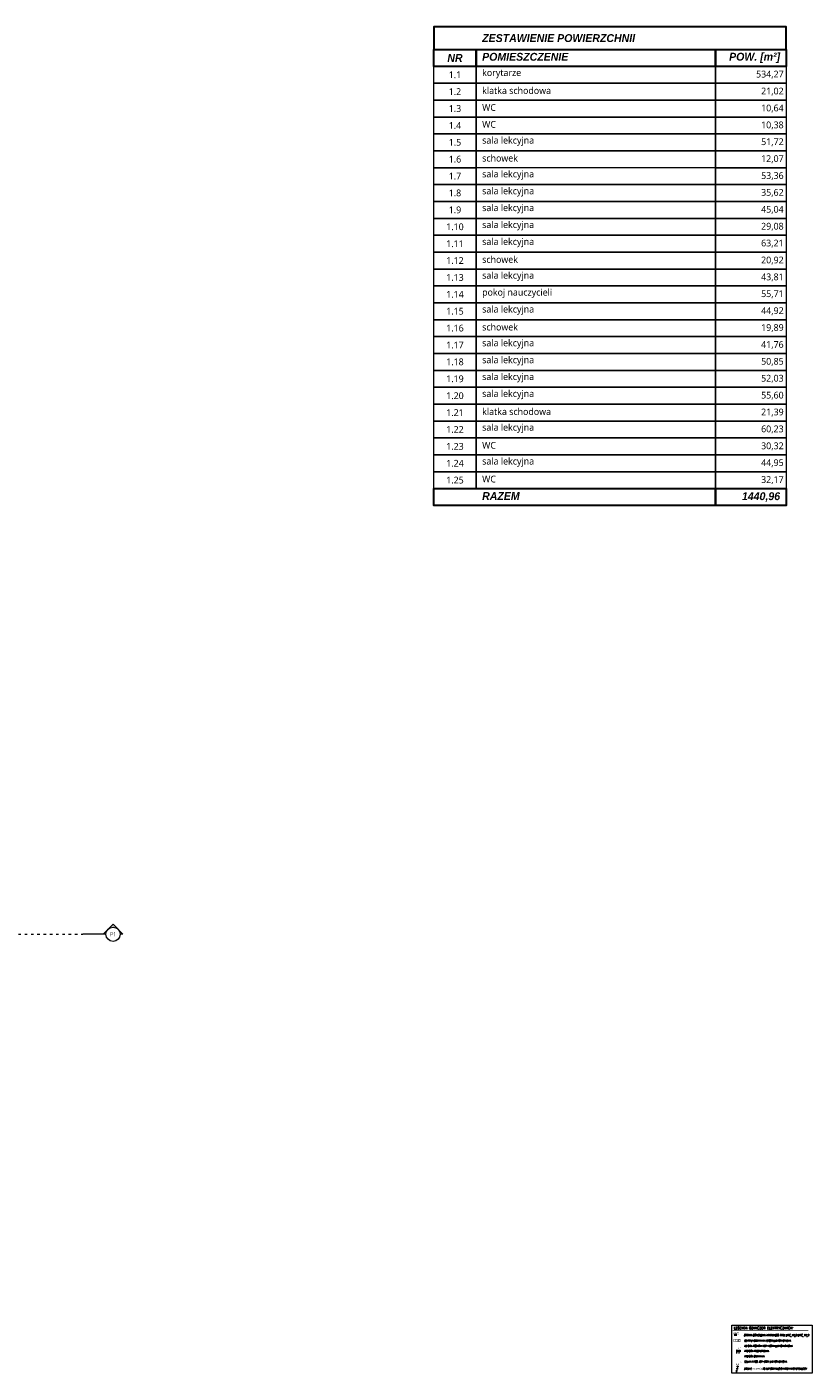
# Model space of a CAD drawing. Header units: millimetres. Extents: x 74561 to 128111, y -68197 to -28273.
# Tile 24 of 26: x 108066 to 115576, y -66047 to -53161. Entities that reach past the tile are written whole.
import ezdxf
from ezdxf.enums import TextEntityAlignment as Align

# ---------------------------------------------------------------- set-up
doc = ezdxf.new("R2010")
doc.units = ezdxf.units.MM
doc.set_wipeout_variables(frame=1)
doc.linetypes.add('ACAD_ISO03W100', pattern=[30, 12, -18])
doc.layers.get('0').update_dxf_attribs({"color": 251, "lineweight": 9})
for name, color, linetype, lineweight in [('_IE_Gniazda', 3, 'Continuous', 15), ('IE_Gniazda.', 3, 'Continuous', 15), ('IE_LEGENDA', 7, 'Continuous', 13), ('IE_Oświetlenie awaryjne', 1, 'Continuous', 13), ('instalacje_arch', 251, 'Continuous', 9), ('opis..KF', 251, 'Continuous', 9), ('SAP_elementy', 1, 'Continuous', 15), ('SchSec_adres_element', 1, 'Continuous', 15), ('SchSec_adres_grupy', 6, 'Continuous', 15), ('SchSec_adres_wejscia', 4, 'Continuous', 15), ('SchSec_centrala', 3, 'Continuous', 15), ('SchSec_okablowanie', 1, 'Continuous', 15), ('SchSec_opisy', 9, 'Continuous', 15)]:
    doc.layers.add(name, color=color, linetype=linetype, lineweight=lineweight)
doc.styles.add('ARCH', font='segoeuil.ttf')
doc.styles.add('omega_simplex', font='simplex.shx')
doc.styles.add('Opisowy', font='arial.ttf')
doc.styles.add('SIMLPEX', font='simplex.shx')
doc.styles.add('SIMPLEX', font='simplex', dxfattribs={"width": 0.85})
doc.styles.get("Standard").update_dxf_attribs({"font": 'arial.ttf'})

# ---------------------------------------------------------------- blocks, each defined once
blk = doc.blocks.new('*U517')
at = {"layer": 'instalacje_arch', "lineweight": 20, "true_color": 0xf4ee51}
h = blk.add_hatch(color=41, dxfattribs=at)
h.dxf.hatch_style = 1
h.paths.add_polyline_path([(0, 33.8), (0, 47.7), (-23.9, 23.9, -0.198912)])
h.paths.add_polyline_path([(-47.7, 0), (-23.9, -23.9, -0.198912), (-33.8, 0, -0.198912), (-23.9, 23.9)])
h.paths.add_polyline_path([(-23.9, -23.9), (0, -47.7), (0, -33.8, -0.198912)])
h = blk.add_hatch(color=41, dxfattribs=at)
h.dxf.hatch_style = 1
h.paths.add_polyline_path([(-23.9, -3080.9), (0, -3104.8), (0, -3090.8, -0.198912)])
h.paths.add_polyline_path([(-23.9, -3080.9, -0.198912), (-33.8, -3057.1, -0.198912), (-23.9, -3033.2), (-47.7, -3057.1)])
h.paths.add_polyline_path([(0, -3023.3), (0, -3009.3), (-23.9, -3033.2, -0.198912)])
at = {"layer": 'instalacje_arch', "color": 41, "linetype": 'ACAD_ISO03W100', "lineweight": 9, "true_color": 0xf4ee51}
blk.add_line((0, -2912.1), (0, -145), dxfattribs=at)
at = {"layer": 'instalacje_arch', "color": 41, "lineweight": 20, "true_color": 0xf4ee51}
for points in [[(0, -33.8), (0, -47.7), (-47.7, 0), (0, 47.7), (0, 33.8)], [(0, -45), (0, -145)], [(0, -3012.1), (0, -2912.1)], [(0, -3023.3), (0, -3009.3), (-47.7, -3057.1), (0, -3104.8), (0, -3090.8)]]:
    blk.add_lwpolyline(points, dxfattribs=at)
for centre in [(0, 0), (0, -3057.1)]:
    blk.add_circle(centre, 33.8, dxfattribs=at)
at = {"layer": 'instalacje_arch', "color": 41, "true_color": 0xf4ee51, "style": 'ARCH'}
for tag, p in [('P1', (0, 0)), ('P2', (0, -3057.1))]:
    blk.add_attdef(tag, text='', height=20, rotation=90, dxfattribs=at).set_placement(p, align=Align.MIDDLE_CENTER)
blk = doc.blocks.new('PRZYCISK P')
at = {"color": 0}
blk.add_wipeout([(-12.5, 0), (-12.5, 25), (12.5, 25), (12.5, 0)], dxfattribs=at)
at = {"color": 0, "const_width": 0.5}
blk.add_lwpolyline([(-12.5, 0), (-12.5, 25), (12.5, 25), (12.5, 0)], close=True, dxfattribs=at)
at = {"color": 0, "style": 'SIMPLEX', "width": 0.6}
blk.add_text('PP', height=20, dxfattribs=at).set_placement((-9, 1.1))
blk = doc.blocks.new('*U1907')
at = {"layer": '_IE_Gniazda', "color": 0}
for p, q in [((-16, -26), (7, -23)), ((-1, -6), (-12, -67)), ((-12, -67), (-12, -45)), ((-12, -67), (-4, -46))]:
    blk.add_line(p, q, dxfattribs=at)
blk.add_circle((0, 0), 5.93, dxfattribs=at)
at = {"layer": '_IE_Gniazda', "color": 0, "style": 'SIMLPEX', "width": 0.7, "flags": 4}
for tag, p in [('OPIS', (33, -52)), ('NR_OBWODU', (33, -28))]:
    blk.add_attdef(tag, p, '', height=20, dxfattribs=at)
blk = doc.blocks.new('przycisk')
blk.add_wipeout([(-12.4, -1.6), (-15.6, 23.2), (9.2, 26.4), (12.4, 1.6)]).dxf.layer = 'SAP_elementy'
at = {"layer": 'SAP_elementy', "const_width": 0.5}
blk.add_lwpolyline([(-12.4, -1.6), (-15.6, 23.2), (9.2, 26.4), (12.4, 1.6)], close=True, dxfattribs=at)
at = {"layer": 'SAP_elementy', "const_width": 0.1}
blk.add_lwpolyline([(-11.7, 20.2), (-11.7, 20.2, 0.414214), (-1.6, 12.4), (-1.6, 12.4), (-0.5, 3.5), (-1.6, 12.4), (-1.6, 12.4, 0.414214), (6.1, 22.5), (6.1, 22.5)], format="xyb", dxfattribs=at)
blk = doc.blocks.new('*U1899')
at = {"const_width": 1}
blk.add_lwpolyline([(-25, -25), (-25, 25), (25, 25), (25, -25)], close=True, dxfattribs=at)
at = {"const_width": 0.2}
blk.add_lwpolyline([(-8, 18), (-16, 4, 0.572988), (-13, 0), (-3, 0, -0.572988), (0, -4), (-8, -18)], format="xyb", dxfattribs=at)
blk.add_lwpolyline([(8, -8), (8, 18), (8, 11), (4, 11), (12, 11)], dxfattribs=at)
blk.add_lwpolyline([(3, -13), (3, -13, -0.414214), (8, -8), (8, -8, -0.414214), (13, -13), (13, -13, -0.414214), (8, -18), (8, -18, -0.414214)], format="xyb", close=True, dxfattribs=at)
at = {"layer": 'SchSec_adres_element', "insert": (-1, -38), "char_height": 16, "width": 17.8, "attachment_point": 5}
blk.add_mtext('\\pxqc;:', dxfattribs=at)
at = {"layer": 'SchSec_adres_element', "transparency": 33554687, "flags": 8}
blk.add_attdef('PETLA', text='', height=16, dxfattribs=at).set_placement((-6, -38), align=Align.MIDDLE_RIGHT)
blk.add_attdef('ELEM', text='', height=16, dxfattribs=at).set_placement((4, -38), align=Align.MIDDLE_LEFT)
at = {"layer": 'SchSec_adres_grupy', "flags": 8}
blk.add_attdef('ADRES', text='', height=16, dxfattribs=at).set_placement((0, 29), align=Align.CENTER)
blk.add_wipeout([(-25, -25), (-25, 25), (25, 25), (25, -25)])
at = {"insert": (30, -25), "char_height": 15, "width": 19.24, "attachment_point": 7}
blk.add_mtext('\\pxql;C', dxfattribs=at)
at = {"layer": 'SchSec_centrala', "flags": 8}
blk.add_attdef('CSP', text='', height=16, dxfattribs=at).set_placement((-1, -91), align=Align.CENTER)
at = {"layer": 'SchSec_opisy', "flags": 8}
for tag, p in [('OP_1', (-29, 17)), ('OP_2', (-29, 0)), ('OP_3', (-29, -17))]:
    blk.add_attdef(tag, text='', height=16, dxfattribs=at).set_placement(p, align=Align.MIDDLE_RIGHT)
blk = doc.blocks.new('*U1900')
at = {"layer": 'SchSec_adres_element', "insert": (2, -39), "char_height": 16, "width": 17.8, "attachment_point": 5}
blk.add_mtext('\\pxqc;:', dxfattribs=at)
at = {"layer": 'SchSec_adres_element', "transparency": 33554687, "flags": 8}
blk.add_attdef('PETLA', text='', height=16, dxfattribs=at).set_placement((-3, -39), align=Align.MIDDLE_RIGHT)
blk.add_wipeout([(-25, -25), (-25, 25), (25, 25), (25, -25)])
at = {"const_width": 1}
blk.add_lwpolyline([(-25, -25), (-25, 25), (25, 25), (25, -25)], close=True, dxfattribs=at)
at = {"const_width": 0.2}
blk.add_lwpolyline([(-18, 18), (-18, 18, 0.414214), (0, 0), (0, 0), (0, -18), (0, 0), (0, 0, 0.414214), (18, 18), (18, 18)], format="xyb", dxfattribs=at)
at = {"insert": (30, -25), "char_height": 15, "width": 19.24, "attachment_point": 7}
blk.add_mtext('\\pxql;1', dxfattribs=at)
at = {"layer": 'SchSec_adres_element', "transparency": 33554687, "flags": 8}
blk.add_attdef('ELEM', text='', height=16, dxfattribs=at).set_placement((7, -39), align=Align.MIDDLE_LEFT)
at = {"layer": 'SchSec_adres_grupy', "flags": 8}
blk.add_attdef('ADRES', text='', height=16, dxfattribs=at).set_placement((0, 29), align=Align.CENTER)
at = {"layer": 'SchSec_adres_wejscia', "flags": 8}
blk.add_attdef('WEJ_1', text='', height=16, dxfattribs=at).set_placement((0, 29), align=Align.CENTER)
at = {"layer": 'SchSec_centrala', "flags": 8}
blk.add_attdef('CSP', text='', height=16, dxfattribs=at).set_placement((-1, -91), align=Align.CENTER)
at = {"layer": 'SchSec_opisy', "flags": 8}
for tag, p in [('OP_1', (-29, 17)), ('OP_2', (-29, 0)), ('OP_3', (-29, -17))]:
    blk.add_attdef(tag, text='', height=16, dxfattribs=at).set_placement(p, align=Align.MIDDLE_RIGHT)
blk = doc.blocks.new('Oprawa AW2')
at = {"layer": 'IE_Oświetlenie awaryjne'}
h = blk.add_hatch(color=0, dxfattribs=at)
h.dxf.hatch_style = 1
h.paths.add_polyline_path([(1, 7, 1), (-1, 7, 1)])
h = blk.add_hatch(color=0, dxfattribs=at)
h.dxf.hatch_style = 1
h.paths.add_polyline_path([(1, 8), (1, 8), (1, 8), (1, 8)])
h = blk.add_hatch(color=0, dxfattribs=at)
h.dxf.hatch_style = 1
h.paths.add_polyline_path([(1, 8), (1, 8), (1, 8), (1, 8)])
at = {"layer": 'IE_Oświetlenie awaryjne', "color": 0}
for points in [[(-6, 13), (6, 13, -0.414214), (7, 13), (7, 0, -0.414214), (6, 0), (-6, 0, -0.414214), (-7, 0), (-7, 13, -0.414214)], [(-6, 13), (6, 13, -0.414214), (6, 13), (6, 0, -0.414214), (6, 0), (-6, 0, -0.414214), (-6, 0), (-6, 13, -0.414214)]]:
    blk.add_lwpolyline(points, format="xyb", close=True, dxfattribs=at)
for points in [[(-6, 13), (-2, 8)], [(-2, 5), (-6, 0)], [(1, 8), (1, 8)], [(2, 8), (6, 13)], [(2, 5), (6, 0)]]:
    blk.add_lwpolyline(points, dxfattribs=at)
for points in [[(-2, 5), (-2, 8), (2, 8), (2, 5)], [(-2, 5), (-2, 8), (2, 8), (2, 5)], [(1, 8), (1, 8), (1, 8), (1, 8)]]:
    blk.add_lwpolyline(points, close=True, dxfattribs=at)
blk.add_circle((0, 7), 1, dxfattribs=at)
at = {"layer": 'IE_Oświetlenie awaryjne', "color": 0, "insert": (-22, 34), "char_height": 20, "width": 20.19, "attachment_point": 1, "style": 'Opisowy'}
blk.add_mtext('{\\W0.7;AW2}', dxfattribs=at)

msp = doc.modelspace()

# ---------------------------------------------------------------- linework, layer by layer
at = {"layer": 'IE_LEGENDA', "color": 7}
msp.add_lwpolyline([(114809, -65590), (115576, -65590), (115576, -66047), (114809, -66047)], close=True, dxfattribs=at)
at = {"layer": 'IE_LEGENDA', "const_width": 5}
msp.add_lwpolyline([(114816, -65641), (115540, -65641)], dxfattribs=at)
at = {"layer": 'opis..KF', "lineweight": 30}
for points in [[(111959, -53377), (115327, -53377), (115327, -53161), (111959, -53161)], [(111959, -53377), (112363, -53377), (112363, -53539), (111959, -53539)], [(112363, -53377), (114653, -53377), (114653, -53539), (112363, -53539)], [(114653, -53377), (115327, -53377), (115327, -53539), (114653, -53539)], [(111959, -57581), (114653, -57581), (114653, -57743), (111959, -57743)], [(114653, -57581), (115327, -57581), (115327, -57743), (114653, -57743)]]:
    msp.add_lwpolyline(points, close=True, dxfattribs=at)
at = {"layer": 'opis..KF'}
for points in [[(111959, -53539), (112363, -53539), (112363, -53700), (111959, -53700)], [(112363, -53539), (114653, -53539), (114653, -53700), (112363, -53700)], [(114653, -53539), (115327, -53539), (115327, -53700), (114653, -53700)], [(111959, -53700), (112363, -53700), (112363, -53862), (111959, -53862)], [(112363, -53700), (114653, -53700), (114653, -53862), (112363, -53862)], [(114653, -53700), (115327, -53700), (115327, -53862), (114653, -53862)], [(111959, -53862), (112363, -53862), (112363, -54024), (111959, -54024)], [(112363, -53862), (114653, -53862), (114653, -54024), (112363, -54024)], [(114653, -53862), (115327, -53862), (115327, -54024), (114653, -54024)], [(111959, -54024), (112363, -54024), (112363, -54186), (111959, -54186)], [(112363, -54024), (114653, -54024), (114653, -54186), (112363, -54186)], [(114653, -54024), (115327, -54024), (115327, -54186), (114653, -54186)], [(111959, -54186), (112363, -54186), (112363, -54347), (111959, -54347)], [(112363, -54186), (114653, -54186), (114653, -54347), (112363, -54347)], [(114653, -54186), (115327, -54186), (115327, -54347), (114653, -54347)], [(111959, -54347), (112363, -54347), (112363, -54509), (111959, -54509)], [(112363, -54347), (114653, -54347), (114653, -54509), (112363, -54509)], [(114653, -54347), (115327, -54347), (115327, -54509), (114653, -54509)], [(111959, -54509), (112363, -54509), (112363, -54671), (111959, -54671)], [(112363, -54509), (114653, -54507), (114653, -54668), (112363, -54671)], [(114653, -54509), (115327, -54509), (115327, -54671), (114653, -54671)], [(111959, -54671), (112363, -54671), (112363, -54832), (111959, -54832)], [(112363, -54671), (114653, -54671), (114653, -54832), (112363, -54832)], [(114653, -54671), (115327, -54671), (115327, -54832), (114653, -54832)], [(111959, -54832), (112363, -54832), (112363, -54994), (111959, -54994)], [(112363, -54832), (114653, -54832), (114653, -54994), (112363, -54994)], [(114653, -54832), (115327, -54832), (115327, -54994), (114653, -54994)], [(111959, -54994), (112363, -54994), (112363, -55156), (111959, -55156)], [(112363, -54994), (114653, -54994), (114653, -55156), (112363, -55156)], [(114653, -54994), (115327, -54994), (115327, -55156), (114653, -55156)], [(111959, -55156), (112363, -55156), (112363, -55317), (111959, -55317)], [(112363, -55156), (114653, -55156), (114653, -55317), (112363, -55317)], [(114653, -55156), (115327, -55156), (115327, -55317), (114653, -55317)], [(111959, -55317), (112363, -55317), (112363, -55479), (111959, -55479)], [(112363, -55317), (114653, -55317), (114653, -55479), (112363, -55479)], [(114653, -55317), (115327, -55317), (115327, -55479), (114653, -55479)], [(111959, -55479), (112363, -55479), (112363, -55641), (111959, -55641)], [(112363, -55479), (114653, -55479), (114653, -55641), (112363, -55641)], [(114653, -55479), (115327, -55479), (115327, -55641), (114653, -55641)], [(111959, -55641), (112363, -55641), (112363, -55802), (111959, -55802)], [(112363, -55641), (114653, -55641), (114653, -55802), (112363, -55802)], [(114653, -55641), (115327, -55641), (115327, -55802), (114653, -55802)], [(111959, -55802), (112363, -55802), (112363, -55964), (111959, -55964)], [(112363, -55802), (114653, -55802), (114653, -55964), (112363, -55964)], [(114653, -55802), (115327, -55802), (115327, -55964), (114653, -55964)], [(111959, -55964), (112363, -55964), (112363, -56126), (111959, -56126)], [(112363, -55964), (114653, -55964), (114653, -56126), (112363, -56126)], [(114653, -55964), (115327, -55964), (115327, -56126), (114653, -56126)], [(111959, -56126), (112363, -56126), (112363, -56288), (111959, -56288)], [(112363, -56126), (114653, -56124), (114653, -56285), (112363, -56288)], [(114653, -56126), (115327, -56126), (115327, -56288), (114653, -56288)], [(111959, -56288), (112363, -56288), (112363, -56449), (111959, -56449)], [(112363, -56288), (114653, -56288), (114653, -56449), (112363, -56449)], [(114653, -56288), (115327, -56288), (115327, -56449), (114653, -56449)], [(111959, -56449), (112363, -56449), (112363, -56611), (111959, -56611)], [(112363, -56449), (114653, -56449), (114653, -56611), (112363, -56611)], [(114653, -56449), (115327, -56449), (115327, -56611), (114653, -56611)], [(111959, -56611), (112363, -56611), (112363, -56773), (111959, -56773)], [(112363, -56611), (114653, -56611), (114653, -56773), (112363, -56773)], [(114653, -56611), (115327, -56611), (115327, -56773), (114653, -56773)], [(111959, -56773), (112363, -56773), (112363, -56934), (111959, -56934)], [(112363, -56773), (114653, -56773), (114653, -56934), (112363, -56934)], [(114653, -56773), (115327, -56773), (115327, -56934), (114653, -56934)], [(111959, -56934), (112363, -56934), (112363, -57096), (111959, -57096)], [(112363, -56934), (114653, -56934), (114653, -57096), (112363, -57096)], [(114653, -56934), (115327, -56934), (115327, -57096), (114653, -57096)], [(111959, -57096), (112363, -57096), (112363, -57258), (111959, -57258)], [(112363, -57096), (114653, -57096), (114653, -57258), (112363, -57258)], [(114653, -57096), (115327, -57096), (115327, -57258), (114653, -57258)], [(111959, -57258), (112363, -57258), (112363, -57419), (111959, -57419)], [(112363, -57258), (114653, -57258), (114653, -57419), (112363, -57419)], [(114653, -57258), (115327, -57258), (115327, -57419), (114653, -57419)], [(111959, -57419), (112363, -57419), (112363, -57581), (111959, -57581)], [(112363, -57419), (114653, -57419), (114653, -57581), (112363, -57581)], [(114653, -57419), (115327, -57419), (115327, -57581), (114653, -57581)]]:
    msp.add_lwpolyline(points, close=True, dxfattribs=at)

# ---------------------------------------------------------------- block references
at = {"layer": 'IE_Gniazda.', "color": 1, "xscale": 0.8300000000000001, "yscale": 0.8300000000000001, "zscale": 0.8300000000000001}
msp.add_blockref('*U1907', (114864, -65983), dxfattribs=at)
at = {"layer": 'IE_Oświetlenie awaryjne'}
msp.add_blockref('Oprawa AW2', (114844, -65689), dxfattribs=at)
at = {"layer": 'instalacje_arch', "color": 30, "true_color": 0xf26722, "xscale": 2, "yscale": 2, "zscale": 2, "rotation": 270}
msp.add_blockref('*U517', (108889, -61847), dxfattribs=at).add_auto_attribs({'P2': 'P1', 'P1': 'P1'})

# ---------------------------------------------------------------- texts
at = {"layer": 'IE_LEGENDA', "color": 7, "style": 'omega_simplex', "width": 0.8}
msp.add_text('LEGENDA OZNACZEŃ ELEKTRYCZNYCH:', height=25, dxfattribs=at).set_placement((114827, -65628))
at = {"layer": 'IE_LEGENDA', "style": 'SIMLPEX', "oblique": 10}
for s, width, p in [('CENTRALA ODDYMIANIA MERCOR LUB RÓWNOWAZNIK', 0.63, (114928, -65745)), ('ZASILANIE SIŁOWNIKÓW DO KLAP ODDYMIAJĄCYCH I DRZWI NAPOWIETRZAJĄCYCH', 0.55, (114926, -66014))]:
    msp.add_text(s, height=16.6, dxfattribs=dict(at, width=width)).set_placement(p)
at = {"layer": 'opis..KF', "style": 'ARCH'}
for s, insert, char_height, width, attachment_point in [('\\A1;{\\fCentury Gothic|b1|i1|c238|p34;ZESTAWIENIE POWIERZCHNII}', (112420, -53269), 75.46, 1963.77, 4), ('\\A1;{\\fCentury Gothic|b1|i1|c238|p34;NR}', (112160, -53458), 75.46, 404.24, 5), ('\\A1;{\\fCentury Gothic|b1|i1|c238|p34;POMIESZCZENIE}', (112420, -53448), 75.46, 1963.77, 4), ('\\A1;{\\fCentury Gothic|b1|i1|c238|p34;POW. [m²]}', (115270, -53458), 75.46, 616.29, 6), ('\\A1;1.1', (112160, -53620), 64.7, 404.24, 5), ('\\A1;korytarze', (112420, -53610), 64.68, 1963.77, 4), ('\\A1;534,27', (115304, -53619), 64.7, 682.24, 6), ('\\A1;1.2', (112160, -53781), 64.7, 404.24, 5), ('\\A1;klatka schodowa', (112420, -53771), 64.68, 1963.77, 4), ('\\A1;21,02', (115304, -53781), 64.7, 682.24, 6), ('\\A1;1.3', (112160, -53943), 64.7, 404.24, 5), ('\\A1;WC', (112420, -53933), 64.7, 1963.77, 4), ('\\A1;10,64', (115304, -53943), 64.7, 682.24, 6), ('\\A1;1.4', (112160, -54105), 64.7, 404.24, 5), ('\\A1;WC ', (112420, -54095), 64.7, 1963.77, 4), ('\\A1;10,38', (115304, -54105), 64.7, 682.24, 6), ('\\A1;1.5', (112160, -54266), 64.7, 404.24, 5), ('\\A1;sala lekcyjna', (112420, -54257), 64.68, 1963.77, 4), ('\\A1;51,72', (115304, -54266), 64.7, 682.24, 6), ('\\A1;1.6', (112160, -54428), 64.7, 404.24, 5), ('\\A1;schowek', (112420, -54418), 64.68, 1963.77, 4), ('\\A1;12,07', (115304, -54428), 64.7, 682.24, 6), ('\\A1;1.7', (112160, -54590), 64.7, 404.24, 5), ('\\A1;sala lekcyjna', (112420, -54580), 64.68, 1963.77, 4), ('\\A1;53,36', (115304, -54590), 64.7, 682.24, 6), ('\\A1;1.8', (112160, -54751), 64.7, 404.24, 5), ('\\A1;sala lekcyjna', (112420, -54742), 64.68, 1963.77, 4), ('\\A1;35,62', (115304, -54751), 64.7, 682.24, 6), ('\\A1;1.9', (112160, -54913), 64.7, 404.24, 5), ('\\A1;sala lekcyjna', (112420, -54903), 64.68, 1963.77, 4), ('\\A1;45,04', (115304, -54913), 64.7, 682.24, 6), ('\\A1;1.10', (112160, -55075), 64.7, 404.24, 5), ('\\A1;sala lekcyjna', (112420, -55065), 64.68, 1963.77, 4), ('\\A1;29,08', (115304, -55075), 64.7, 682.24, 6), ('\\A1;1.11', (112160, -55237), 64.7, 404.24, 5), ('\\A1;sala lekcyjna', (112420, -55227), 64.68, 1963.77, 4), ('\\A1;63,21', (115304, -55236), 64.7, 682.24, 6), ('\\A1;1.12', (112160, -55398), 64.7, 404.24, 5), ('\\A1;schowek', (112420, -55388), 64.68, 1963.77, 4), ('\\A1;20,92', (115304, -55398), 64.7, 682.24, 6), ('\\A1;1.13', (112160, -55560), 64.7, 404.24, 5), ('\\A1;sala lekcyjna', (112420, -55550), 64.68, 1963.77, 4), ('\\A1;43,81', (115304, -55560), 64.7, 682.24, 6), ('\\A1;1.14', (112160, -55722), 64.7, 404.24, 5), ('\\A1;pokoj nauczycieli', (112420, -55712), 64.68, 1963.77, 4), ('\\A1;55,71', (115304, -55721), 64.7, 682.24, 6), ('\\A1;1.15', (112160, -55883), 64.7, 404.24, 5), ('\\A1;sala lekcyjna', (112420, -55874), 64.68, 1963.77, 4), ('\\A1;44,92', (115304, -55883), 64.7, 682.24, 6), ('\\A1;1.16', (112160, -56045), 64.7, 404.24, 5), ('\\A1;schowek', (112420, -56035), 64.68, 1963.77, 4), ('\\A1;19,89', (115304, -56045), 64.7, 682.24, 6), ('\\A1;1.17', (112160, -56207), 64.7, 404.24, 5), ('\\A1;sala lekcyjna', (112420, -56197), 64.68, 1963.77, 4), ('\\A1;41,76', (115304, -56207), 64.7, 682.24, 6), ('\\A1;1.18', (112160, -56368), 64.7, 404.24, 5), ('\\A1;sala lekcyjna', (112420, -56359), 64.68, 1963.77, 4), ('\\A1;50,85', (115304, -56368), 64.7, 682.24, 6), ('\\A1;1.19', (112160, -56530), 64.7, 404.24, 5), ('\\A1;sala lekcyjna', (112420, -56520), 64.68, 1963.77, 4), ('\\A1;52,03', (115304, -56530), 64.7, 682.24, 6), ('\\A1;1.20', (112160, -56692), 64.7, 404.24, 5), ('\\A1;sala lekcyjna', (112420, -56682), 64.68, 1963.77, 4), ('\\A1;55,60', (115304, -56692), 64.7, 682.24, 6), ('\\A1;1.21', (112160, -56854), 64.7, 404.24, 5), ('\\A1;klatka schodowa', (112420, -56844), 64.68, 1963.77, 4), ('\\A1;21,39', (115304, -56853), 64.7, 682.24, 6), ('\\A1;1.22', (112160, -57015), 64.7, 404.24, 5), ('\\A1;sala lekcyjna', (112420, -57005), 64.68, 1963.77, 4), ('\\A1;60,23', (115304, -57015), 64.7, 682.24, 6), ('\\A1;1.23', (112160, -57177), 64.7, 404.24, 5), ('\\A1;WC', (112420, -57167), 64.7, 1963.77, 4), ('\\A1;30,32', (115304, -57177), 64.7, 682.24, 6), ('\\A1;1.24', (112160, -57339), 64.7, 404.24, 5), ('\\A1;sala lekcyjna', (112420, -57329), 64.68, 1963.77, 4), ('\\A1;44,95', (115304, -57338), 64.7, 682.24, 6), ('\\A1;1.25', (112160, -57500), 64.7, 404.24, 5), ('\\A1;WC', (112420, -57490), 64.7, 1963.77, 4), ('\\A1;32,17', (115304, -57500), 64.7, 682.24, 6), ('\\A1;{\\fCentury Gothic|b1|i1|c238|p34;RAZEM}', (112420, -57652), 75.46, 1963.77, 4), ('\\A1;{\\fCentury Gothic|b1|i1|c238|p34;1440,96}', (115270, -57662), 75.46, 616.29, 6)]:
    msp.add_mtext(s, dxfattribs=dict(at, insert=insert, char_height=char_height, width=width, attachment_point=attachment_point))

# ---------------------------------------------------------------- next in the draw order: block references
at = {"layer": 'SAP_elementy', "xscale": 1.66, "yscale": 1.66, "zscale": 1.66}
msp.add_blockref('PRZYCISK P', (114863, -65862), dxfattribs=at)

# ---------------------------------------------------------------- next in the draw order: texts
at = {"layer": 'IE_LEGENDA', "style": 'SIMLPEX', "oblique": 10, "width": 0.63}
for s, p in [('PRZYCISK ODDYMIANIA', (114928, -65895)), ('CZUJKA P.POŻ. DOP-6001 LUB RÓWNOWAŻNIK', (114928, -65945))]:
    msp.add_text(s, height=16.6, dxfattribs=at).set_placement(p)

# ---------------------------------------------------------------- next in the draw order: block references
at = {"layer": 'SAP_elementy', "color": 2, "xscale": 1.66, "yscale": 1.66, "zscale": 1.66, "rotation": 352.5}
msp.add_blockref('przycisk', (114863, -65905), dxfattribs=at)

# ---------------------------------------------------------------- next in the draw order: block references
at = {"layer": 'SAP_elementy'}
ref = msp.add_blockref('*U1899', (114863, -65931), dxfattribs=dict(at, xscale=0.8300000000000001, yscale=0.8300000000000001, zscale=0.8300000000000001))
ref.add_attrib('PETLA', '1', dxfattribs={"layer": 'SchSec_adres_element', "transparency": 33554687, "height": 13.3, "flags": 8}).set_placement((114858, -65963), align=Align.MIDDLE_RIGHT)
ref.add_attrib('ELEM', '1', dxfattribs={"layer": 'SchSec_adres_element', "transparency": 33554687, "height": 13.3, "flags": 8}).set_placement((114866, -65963), align=Align.MIDDLE_LEFT)

# ---------------------------------------------------------------- next in the draw order: texts
at = {"layer": 'IE_LEGENDA', "style": 'SIMLPEX', "oblique": 10, "width": 0.63}
for s, p in [('RZYCISK POŻAROWY ROP-4001M LUB RÓWNOWAŻNIK', (114928, -65795)), ('PRZYCISK PRZEWIETRZANIA', (114928, -65845))]:
    msp.add_text(s, height=16.6, dxfattribs=at).set_placement(p)

# ---------------------------------------------------------------- next in the draw order: block references
at = {"layer": 'SAP_elementy', "color": 3}
ref = msp.add_blockref('*U1900', (114859, -65779), dxfattribs=dict(at, xscale=0.8300000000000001, yscale=0.8300000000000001, zscale=0.8300000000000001))
ref.add_attrib('PETLA', '1', dxfattribs={"layer": 'SchSec_adres_element', "transparency": 33554687, "height": 13.3}).set_placement((114856, -65812), align=Align.MIDDLE_RIGHT)
ref.add_attrib('ELEM', '3', dxfattribs={"layer": 'SchSec_adres_element', "transparency": 33554687, "height": 13.3}).set_placement((114864, -65812), align=Align.MIDDLE_LEFT)

# ---------------------------------------------------------------- next in the draw order: linework, layer by layer
at = {"layer": 'SchSec_okablowanie', "const_width": 3.32}
msp.add_lwpolyline([(114828, -65722), (114889, -65722), (114889, -65748), (114828, -65748)], close=True, dxfattribs=at)

# ---------------------------------------------------------------- next in the draw order: texts
at = {"layer": 'IE_LEGENDA', "style": 'SIMLPEX', "oblique": 10, "width": 0.58}
msp.add_text('OPRAWA OŚWIETLENIA AWARYJNEGO TYPU LVPC_1W_B LVPC_1W_B ', height=20, dxfattribs=at).set_placement((114924, -65694))
at = {"layer": 'SchSec_okablowanie', "insert": (114838, -65725), "char_height": 19.92, "width": 249, "attachment_point": 1, "rotation": 359.9524}
msp.add_mtext('\\pxql;{\\W0.6;\\T0.95;C OD}', dxfattribs=at)

doc.saveas('drawing.dxf')
